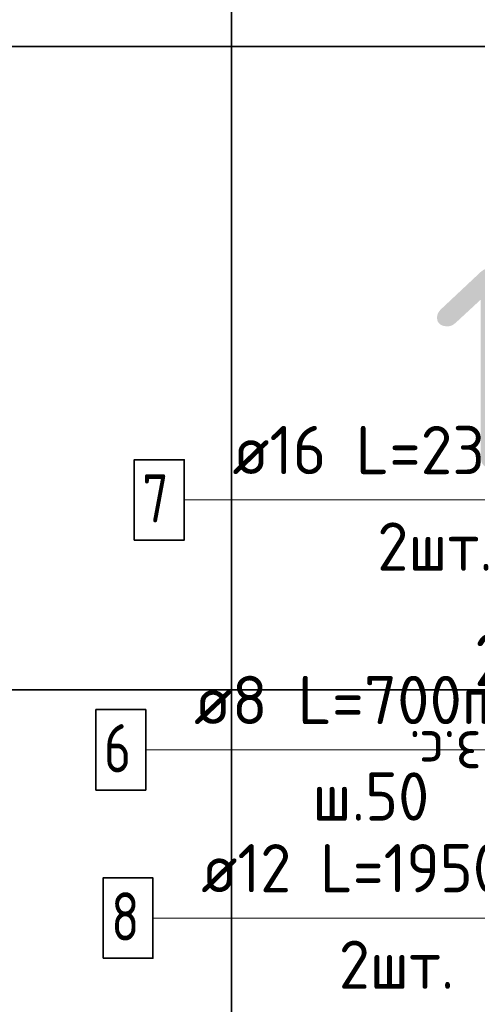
# Model space of a CAD drawing. Header units: metres. Extents: x -38 to 114, y -15 to 21.
# Tile 55 of 244: x 87.58 to 87.864, y -6.688 to -6.076. Entities that reach past the tile are written whole.
import ezdxf

# ---------------------------------------------------------------- set-up
doc = ezdxf.new("R2010")
doc.units = ezdxf.units.M
doc.header["$PDMODE"] = 65
for name, color, linetype, lineweight in [('XR$4$Арм.стержн. Хомут', 240, 'Continuous', 35), ('XR$4$Арм.стержн.горизонт. 1', 180, 'Continuous', 35), ('XR$4$Арм.стержн.горизонт. 2', 202, 'Continuous', 35), ('XR$4$Размерная линия_ общее', 7, 'Continuous', 13), ('XR$6$Арм.стержн. Хомут', 240, 'Continuous', 35), ('XR$6$Арм.стержн.горизонт. 1', 180, 'Continuous', 35), ('XR$6$Арм.стержн.горизонт. 2', 202, 'Continuous', 35), ('XR$6$Размерная линия_ общее', 7, 'Continuous', 13)]:
    doc.layers.add(name, color=color, linetype=linetype, lineweight=lineweight)
doc.styles.add('ISOCPEUR', font='txt')
doc.dimstyles.new('DIMSTYLE_11', dxfattribs={"dimtxt": 0.033, "dimasz": 0.0375, "dimexe": 0, "dimexo": 0, "dimgap": 0.0165, "dimtad": 2, "dimdec": 0, "dimlfac": 1000, "dimrnd": 1, "dimzin": 12, "dimdsep": 46, "dimtxsty": 'ISOCPEUR', "dimblk1": 'ALL_ML_STRICH', "dimblk2": 'ALL_ML_STRICH', "dimsah": 1, "dimcen": 0, "dimclrd": 7, "dimclre": 256, "dimclrt": 7, "dimadec": 0, "dimazin": 0, "dimtfac": 1, "dimtdec": 0, "dimtix": 1, "dimtmove": 2, "dimatfit": 3, "dimfxl": 0, "dimtvp": 1.2, "dimtzin": 0, "dimlwd": 0, "dimlwe": -3, "dimarcsym": 0})

# ---------------------------------------------------------------- blocks, each defined once
blk = doc.blocks.new('ALL_ML_STRICH')
at = {"color": 0, "linetype": 'ByBlock', "lineweight": -2}
for p, q in [((0, -0.5), (0, 0.5)), ((-0.3, -0.3), (0.3, 0.3)), ((-1, 0), (0.5, 0))]:
    blk.add_line(p, q, dxfattribs=at)
blk = doc.blocks.new('*D573')
at = {"layer": 'DEFPOINTS', "color": 7, "linetype": 'Continuous', "lineweight": 13, "transparency": 33554687}
for p in [(87.93808, -6.49542), (87.93808, -6.51303), (87.91808, -6.53541)]:
    blk.add_point(p, dxfattribs=at)
at = {"layer": 'XR$4$Размерная линия_ общее', "color": 253, "linetype": 'Continuous', "lineweight": -2, "true_color": 0xa0a0a0, "transparency": 33554687}
for p, q in [((87.91808, -6.51541), (87.91808, -6.49542)), ((87.93808, -6.49542), (87.93808, -6.49542))]:
    blk.add_line(p, q, dxfattribs=at)
at = {"layer": 'XR$4$Размерная линия_ общее', "color": 7, "linetype": 'Continuous', "lineweight": -2, "transparency": 33554687}
blk.add_line((87.93808, -6.49542), (87.91808, -6.49542), dxfattribs=at)
at = {"layer": 'XR$4$Размерная линия_ общее', "color": 7, "linetype": 'Continuous', "lineweight": 13, "transparency": 33554687, "xscale": 0.0375, "yscale": 0.0375, "zscale": 0.0375}
for p, rotation in [((87.91808, -6.49542), 180), ((87.93808, -6.49542), 360)]:
    blk.add_blockref('ALL_ML_STRICH', p, dxfattribs=dict(at, rotation=rotation))
at = {"layer": 'XR$4$Размерная линия_ общее', "color": 7, "linetype": 'Continuous', "lineweight": 13, "transparency": 33554687, "insert": (87.88453, -6.47392), "char_height": 0.033, "width": 0.066, "attachment_point": 5, "style": 'ISOCPEUR'}
blk.add_mtext('\\A1;{20}', dxfattribs=at)
at = {"layer": 'XR$4$Размерная линия_ общее', "color": 7, "linetype": 'Continuous', "lineweight": 13, "transparency": 33554687, "insert": (87.86679, -6.54531), "char_height": 0.027, "width": 0.00135, "attachment_point": 1, "rotation": 180, "line_spacing_factor": 0.60241, "style": 'ISOCPEUR'}
blk.add_mtext('з.с.', dxfattribs=at)
blk = doc.blocks.new('*D733')
at = {"layer": 'DEFPOINTS', "color": 7, "linetype": 'Continuous', "lineweight": 13, "transparency": 33554687}
for p in [(87.93908, -6.49542), (87.93908, -6.5129), (87.91808, -6.53541)]:
    blk.add_point(p, dxfattribs=at)
at = {"layer": 'XR$6$Размерная линия_ общее', "color": 253, "linetype": 'Continuous', "lineweight": -2, "true_color": 0xa0a0a0, "transparency": 33554687}
for p, q in [((87.91808, -6.51541), (87.91808, -6.49542)), ((87.93908, -6.49542), (87.93908, -6.49542))]:
    blk.add_line(p, q, dxfattribs=at)
at = {"layer": 'XR$6$Размерная линия_ общее', "color": 7, "linetype": 'Continuous', "lineweight": -2, "transparency": 33554687}
blk.add_line((87.93908, -6.49542), (87.91808, -6.49542), dxfattribs=at)
at = {"layer": 'XR$6$Размерная линия_ общее', "color": 7, "linetype": 'Continuous', "lineweight": 13, "transparency": 33554687, "xscale": 0.0375, "yscale": 0.0375, "zscale": 0.0375}
for p, rotation in [((87.91808, -6.49542), 180), ((87.93908, -6.49542), 360)]:
    blk.add_blockref('ALL_ML_STRICH', p, dxfattribs=dict(at, rotation=rotation))
at = {"layer": 'XR$6$Размерная линия_ общее', "color": 7, "linetype": 'Continuous', "lineweight": 13, "transparency": 33554687, "insert": (87.89113, -6.47392), "char_height": 0.033, "width": 0.066, "attachment_point": 5, "style": 'ISOCPEUR'}
blk.add_mtext('\\A1;{21}', dxfattribs=at)
at = {"layer": 'XR$6$Размерная линия_ общее', "color": 7, "linetype": 'Continuous', "lineweight": 13, "transparency": 33554687, "insert": (87.86679, -6.54531), "char_height": 0.027, "width": 0.00135, "attachment_point": 1, "rotation": 180, "line_spacing_factor": 0.60241, "style": 'ISOCPEUR'}
blk.add_mtext('з.с.', dxfattribs=at)

msp = doc.modelspace()

# ---------------------------------------------------------------- linework, layer by layer
at = {"color": 7, "linetype": 'Continuous', "lineweight": 35, "transparency": 33554687}
for p, q in [((87.71143, -5.69271), (87.71143, -6.09271)), ((80.71143, -6.09271), (89.96143, -6.09271)), ((89.96143, -6.09271), (80.71143, -6.09271)), ((87.71143, -6.09271), (87.71143, -6.49271)), ((80.71143, -6.49271), (89.96143, -6.49271)), ((89.96143, -6.49271), (80.71143, -6.49271)), ((87.71143, -6.49271), (87.71143, -6.89271))]:
    msp.add_line(p, q, dxfattribs=at)
at = {"color": 7, "linetype": 'Continuous', "lineweight": 13, "transparency": 33554687}
for p, q in [((89.96143, -6.09271), (80.71143, -6.09271)), ((89.96143, -6.49271), (80.71143, -6.49271))]:
    msp.add_line(p, q, dxfattribs=at)
at = {"layer": 'XR$4$Арм.стержн. Хомут', "color": 7, "linetype": 'Continuous', "lineweight": 13, "transparency": 33554687}
for p, q in [((87.65814, -6.53004), (87.86014, -6.53004)), ((87.86014, -6.53004), (87.94208, -6.53004))]:
    msp.add_line(p, q, dxfattribs=at)
at = {"layer": 'XR$4$Арм.стержн. Хомут', "color": 7, "linetype": 'Continuous', "lineweight": 35, "transparency": 33554687}
msp.add_lwpolyline([(87.62714, -6.55504), (87.65814, -6.55504), (87.65814, -6.50504), (87.62714, -6.50504), (87.62714, -6.55504)], dxfattribs=at)
at = {"layer": 'XR$4$Арм.стержн.горизонт. 1', "color": 7, "linetype": 'Continuous', "lineweight": 13, "transparency": 33554687}
msp.add_line((87.68199, -6.37463), (87.90999, -6.37463), dxfattribs=at)
at = {"layer": 'XR$4$Арм.стержн.горизонт. 1', "color": 7, "linetype": 'Continuous', "lineweight": 35, "transparency": 33554687}
msp.add_lwpolyline([(87.65099, -6.39963), (87.68199, -6.39963), (87.68199, -6.34963), (87.65099, -6.34963), (87.65099, -6.39963)], dxfattribs=at)
at = {"layer": 'XR$4$Арм.стержн.горизонт. 2', "color": 7, "linetype": 'Continuous', "lineweight": 13, "transparency": 33554687}
msp.add_line((87.66258, -6.63462), (87.88458, -6.63462), dxfattribs=at)
at = {"layer": 'XR$4$Арм.стержн.горизонт. 2', "color": 7, "linetype": 'Continuous', "lineweight": 35, "transparency": 33554687}
msp.add_lwpolyline([(87.63158, -6.65962), (87.66258, -6.65962), (87.66258, -6.60962), (87.63158, -6.60962), (87.63158, -6.65962)], dxfattribs=at)
at = {"layer": 'XR$6$Арм.стержн. Хомут', "color": 7, "linetype": 'Continuous', "lineweight": 13, "transparency": 33554687}
for p, q in [((87.65814, -6.53004), (87.86014, -6.53004)), ((87.86014, -6.53004), (87.94208, -6.53004))]:
    msp.add_line(p, q, dxfattribs=at)
at = {"layer": 'XR$6$Арм.стержн. Хомут', "color": 7, "linetype": 'Continuous', "lineweight": 35, "transparency": 33554687}
msp.add_lwpolyline([(87.62714, -6.55504), (87.65814, -6.55504), (87.65814, -6.50504), (87.62714, -6.50504), (87.62714, -6.55504)], dxfattribs=at)
at = {"layer": 'XR$6$Арм.стержн.горизонт. 1', "color": 7, "linetype": 'Continuous', "lineweight": 13, "transparency": 33554687}
msp.add_line((87.68199, -6.37463), (87.90999, -6.37463), dxfattribs=at)
at = {"layer": 'XR$6$Арм.стержн.горизонт. 1', "color": 7, "linetype": 'Continuous', "lineweight": 35, "transparency": 33554687}
msp.add_lwpolyline([(87.65099, -6.39963), (87.68199, -6.39963), (87.68199, -6.34963), (87.65099, -6.34963), (87.65099, -6.39963)], dxfattribs=at)
at = {"layer": 'XR$6$Арм.стержн.горизонт. 2', "color": 7, "linetype": 'Continuous', "lineweight": 13, "transparency": 33554687}
msp.add_line((87.66258, -6.63462), (87.88458, -6.63462), dxfattribs=at)
at = {"layer": 'XR$6$Арм.стержн.горизонт. 2', "color": 7, "linetype": 'Continuous', "lineweight": 35, "transparency": 33554687}
msp.add_lwpolyline([(87.63158, -6.65962), (87.66258, -6.65962), (87.66258, -6.60962), (87.63158, -6.60962), (87.63158, -6.65962)], dxfattribs=at)

# ---------------------------------------------------------------- texts
at = {"color": 7, "linetype": 'Continuous', "lineweight": 35, "transparency": 33554687, "insert": (87.91143, -6.29271), "char_height": 0.0625, "width": 0.196875, "attachment_point": 5, "style": 'ISOCPEUR'}
msp.add_mtext('\\A1;{\\fISOCPEUR|i0|b0;\\H0.125000;\\W1.000000;\\C7;15}\\P', dxfattribs=at)
at = {"layer": 'XR$4$Арм.стержн. Хомут', "color": 7, "linetype": 'Continuous', "lineweight": 25, "transparency": 33554687, "char_height": 0.03, "attachment_point": 7, "style": 'ISOCPEUR'}
for s, insert, width in [('\\W0.98;ø8 L=700mm ', (87.68814, -6.51404), 0.2575265), ('\\W0.78;6', (87.63214, -6.54404), 0.0326407), ('\\W0.94;ш.50 ', (87.76164, -6.57404), 0.1100665)]:
    msp.add_mtext(s, dxfattribs=dict(at, insert=insert, width=width))
at = {"layer": 'XR$4$Арм.стержн.горизонт. 1', "color": 7, "linetype": 'Continuous', "lineweight": 25, "transparency": 33554687, "char_height": 0.03, "attachment_point": 7, "style": 'ISOCPEUR'}
for s, insert, width in [('\\W0.96;ø16 L=2340mm ', (87.71199, -6.35863), 0.296265), ('\\W0.78;7', (87.65599, -6.38863), 0.0326407), ('\\W0.94;2шт. ', (87.80199, -6.41863), 0.1161286)]:
    msp.add_mtext(s, dxfattribs=dict(at, insert=insert, width=width))
at = {"layer": 'XR$4$Арм.стержн.горизонт. 2', "color": 7, "linetype": 'Continuous', "lineweight": 25, "transparency": 33554687, "char_height": 0.03, "attachment_point": 7, "style": 'ISOCPEUR'}
for s, insert, width in [('\\W0.94;ø12 L=1950mm ', (87.69258, -6.61862), 0.286961), ('\\W0.78;8', (87.63658, -6.64862), 0.0326407), ('\\W0.94;2шт. ', (87.77808, -6.67862), 0.1161286)]:
    msp.add_mtext(s, dxfattribs=dict(at, insert=insert, width=width))
at = {"layer": 'XR$6$Арм.стержн. Хомут', "color": 7, "linetype": 'Continuous', "lineweight": 25, "transparency": 33554687, "char_height": 0.03, "attachment_point": 7, "style": 'ISOCPEUR'}
for s, insert, width in [('\\W0.98;ø8 L=700mm ', (87.68814, -6.51404), 0.2575265), ('\\W0.78;6', (87.63214, -6.54404), 0.0326407), ('\\W0.94;ш.50 ', (87.76164, -6.57404), 0.1100665)]:
    msp.add_mtext(s, dxfattribs=dict(at, insert=insert, width=width))
at = {"layer": 'XR$6$Арм.стержн.горизонт. 1', "color": 7, "linetype": 'Continuous', "lineweight": 25, "transparency": 33554687, "char_height": 0.03, "attachment_point": 7, "style": 'ISOCPEUR'}
for s, insert, width in [('\\W0.96;ø16 L=2340mm ', (87.71199, -6.35863), 0.296265), ('\\W0.78;7', (87.65599, -6.38863), 0.0326407), ('\\W0.94;2шт. ', (87.80199, -6.41863), 0.1161286)]:
    msp.add_mtext(s, dxfattribs=dict(at, insert=insert, width=width))
at = {"layer": 'XR$6$Арм.стержн.горизонт. 2', "color": 7, "linetype": 'Continuous', "lineweight": 25, "transparency": 33554687, "char_height": 0.03, "attachment_point": 7, "style": 'ISOCPEUR'}
for s, insert, width in [('\\W0.94;ø12 L=1950mm ', (87.69258, -6.61862), 0.286961), ('\\W0.78;8', (87.63658, -6.64862), 0.0326407), ('\\W0.94;2шт. ', (87.77808, -6.67862), 0.1161286)]:
    msp.add_mtext(s, dxfattribs=dict(at, insert=insert, width=width))

# ---------------------------------------------------------------- dimensions: what is measured, and where the dimension line sits
at = {"layer": 'XR$4$Размерная линия_ общее', "color": 7, "linetype": 'Continuous', "lineweight": 13, "transparency": 33554687}
dim = msp.add_linear_dim(base=(87.91808, -6.49542), p1=(87.93808, -6.49542), p2=(87.91808, -6.51541), angle=180, text='<>\\Xз.с.', dimstyle='DIMSTYLE_11', override={"dimpost": '<>', "dimclrd": 7, "dimclre": 253, "dimclrt": 7, "dimlwd": 0, "dimlwe": 65533}, dxfattribs=at)
dim.commit()
dim.dimension.update_dxf_attribs({"geometry": '*D573', "text_midpoint": (87.88453, -6.47392), "dimtype": 160})
at = {"layer": 'XR$6$Размерная линия_ общее', "color": 7, "linetype": 'Continuous', "lineweight": 13, "transparency": 33554687}
dim = msp.add_linear_dim(base=(87.91808, -6.49542), p1=(87.93908, -6.49542), p2=(87.91808, -6.51541), angle=180, text='<>\\Xз.с.', dimstyle='DIMSTYLE_11', override={"dimpost": '<>', "dimclrd": 7, "dimclre": 253, "dimclrt": 7, "dimlwd": 0, "dimlwe": 65533}, dxfattribs=at)
dim.commit()
dim.dimension.update_dxf_attribs({"geometry": '*D733', "text_midpoint": (87.89113, -6.47392), "dimtype": 160})

doc.saveas('drawing.dxf')
